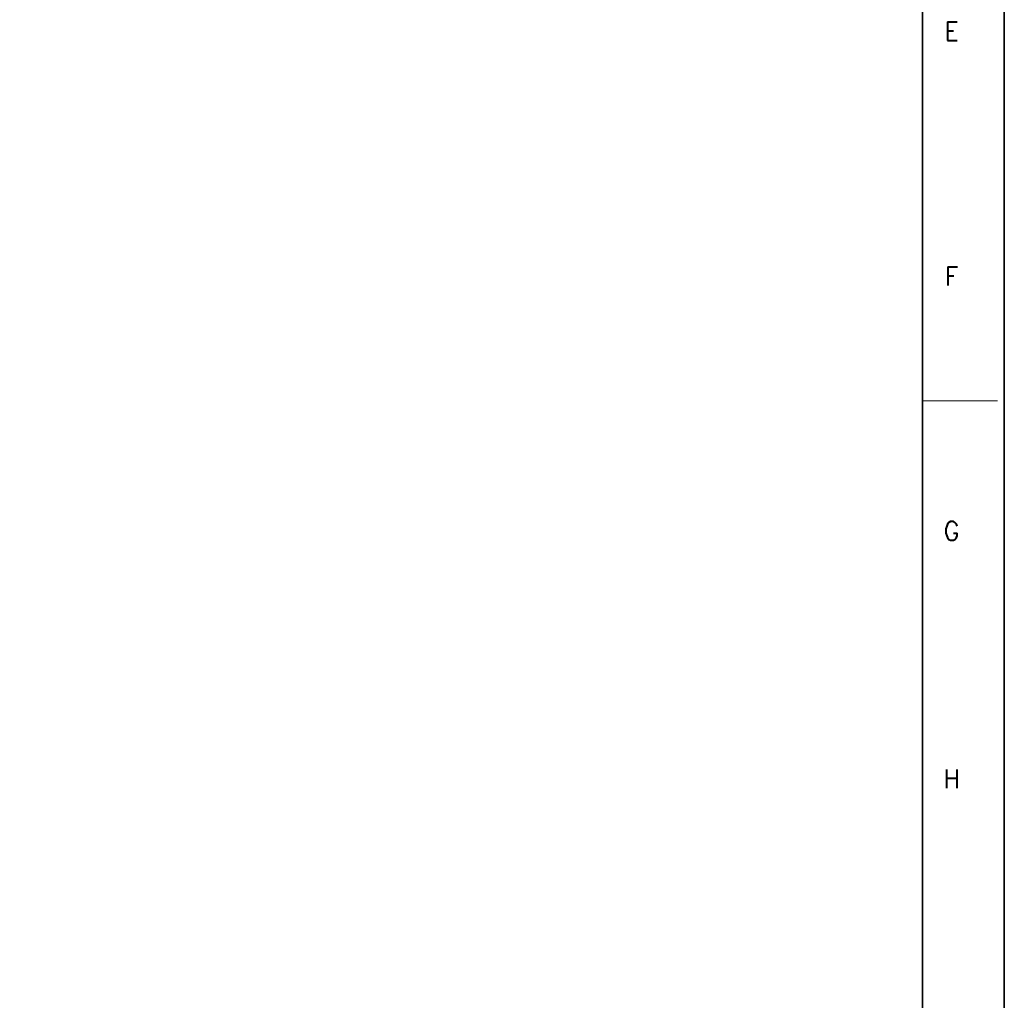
# Model space of a CAD drawing. Header units: millimetres. Extents: x 4065 to 8083, y -652 to 5416.
# Tile 48 of 256: x 5070 to 5332, y 1354 to 1615. Entities that reach past the tile are written whole.
import ezdxf
from ezdxf.enums import TextEntityAlignment as Align

# ---------------------------------------------------------------- set-up
doc = ezdxf.new("R2010")
doc.units = ezdxf.units.MM
doc.header["$LTSCALE"] = 0.8
doc.layers.get('0').update_dxf_attribs({"linetype": 'CONTINUOUS', "lineweight": 0})
doc.styles.get("Standard").update_dxf_attribs({"font": 'romans.shx', "width": 0.8, "oblique": 5, "bigfont": 'whgtxt.shx'})

msp = doc.modelspace()

# ---------------------------------------------------------------- linework, layer by layer
at = {"color": 7, "linetype": 'Continuous', "lineweight": 35}
msp.add_line((5310.399, 1114.481), (5310.399, 1912.349), dxfattribs=at)
at = {"color": 7, "linetype": 'Continuous'}
msp.add_line((5310.399, 1513.415), (5330.321, 1513.415), dxfattribs=at)
at = {"color": 7, "linetype": 'Continuous', "lineweight": 35}
msp.add_lwpolyline([(5332.145, 1933.415), (4144.145, 1933.415), (4144.145, 1093.415), (5332.145, 1093.415)], close=True, dxfattribs=at)

# ---------------------------------------------------------------- texts
at = {"color": 7, "linetype": 'Continuous', "width": 0.933333}
for s, p in [('E', (5318.124, 1611.674)), ('F', (5318.124, 1546.532)), ('G', (5318.124, 1478.842)), ('H', (5318.124, 1412.972))]:
    msp.add_text(s, height=4.98, dxfattribs=at).set_placement(p, align=Align.MIDDLE_CENTER)

doc.saveas('drawing.dxf')
